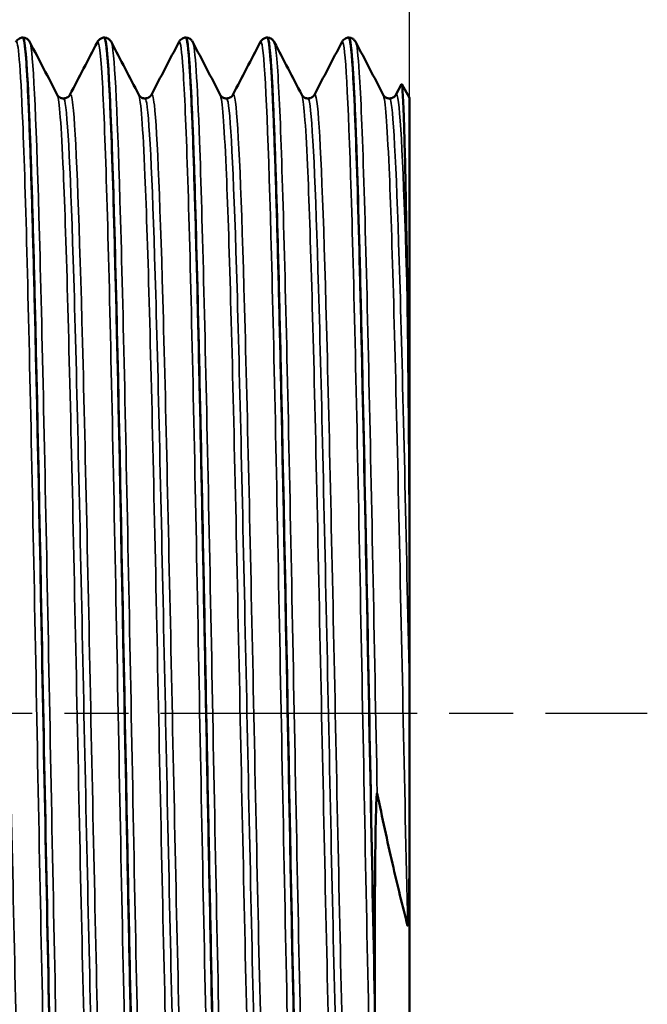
# Model space of a CAD drawing. Header units: millimetres. Extents: x -117 to 734, y -69 to 356.
# Tile 6 of 20: x 66 to 79, y 123 to 144. Entities that reach past the tile are written whole.
import ezdxf

# ---------------------------------------------------------------- set-up
doc = ezdxf.new("R2010")
doc.units = ezdxf.units.MM
doc.linetypes.add('CHAIN', pattern=[0.7087, 0.4724, -0.0591, 0.1181, -0.0591])
for name, color, linetype, lineweight in [('Видимые тонкие (ГОСТ)', 7, 'Continuous', 35), ('Видимый контур (ГОСТ)', 7, 'Continuous', 50), ('Осевая линия (ГОСТ)', 7, 'Continuous', 25), ('Размер (ГОСТ)', 7, 'Continuous', 25)]:
    doc.layers.add(name, color=color, linetype=linetype, lineweight=lineweight)
doc.styles.add('Обычный текст (ГОСТ)', font='GOST Common Italic.ttf')
doc.dimstyles.new('Обычный (ГОСТ)', dxfattribs={"dimtxt": 3.5, "dimasz": 3.5, "dimexe": 1, "dimexo": 0, "dimgap": 0.5, "dimtad": 1, "dimrnd": 1e-08, "dimtxsty": 'Обычный текст (ГОСТ)', "dimblk": 'Filled-1', "dimcen": 0.09, "dimdle": 15, "dimclrd": 256, "dimclre": 256, "dimclrt": 256, "dimazin": 2, "dimtfac": 0.714286, "dimtdec": 3, "dimtmove": 0, "dimatfit": 3, "dimfxl": 1, "dimtolj": 1, "dimlwd": 25, "dimlwe": 25, "dimarcsym": 0})

# ---------------------------------------------------------------- blocks, each defined once
blk = doc.blocks.new('Filled-1')
at = {"color": 0}
for p, q in [((0, 0), (-1, 0.1429)), ((-1, 0.1429), (-1, -0.1429)), ((-1, 0), (0, 0)), ((-1, -0.1429), (0, 0))]:
    blk.add_line(p, q, dxfattribs=at)
at = {"color": 0, "flags": 128}
blk.add_lwpolyline([(-1, -0.1429), (0, 0), (-1, 0.1429), (-1, -0.1429)], dxfattribs=at)
at = {"color": 0}
blk.add_solid([(-1, -0.1429), (0, 0), (-1, 0.1429), (-1, -0.1429)], dxfattribs=at)
blk = doc.blocks.new('*D9')
at = {"layer": 'Defpoints', "color": 0, "linetype": 'Continuous', "transparency": 16777216}
for p in [(74.201, 157.614), (74.201, 142.614), (54.201, 135.528)]:
    blk.add_point(p, dxfattribs=at)
at = {"layer": 'Размер (ГОСТ)', "linetype": 'Continuous', "lineweight": 25, "transparency": 16777216}
for p, q in [((54.201, 135.528), (54.201, 158.614)), ((74.201, 142.614), (74.201, 158.614)), ((57.701, 157.614), (70.701, 157.614))]:
    blk.add_line(p, q, dxfattribs=at)
at = {"layer": 'Размер (ГОСТ)', "linetype": 'Continuous', "lineweight": 25, "transparency": 16777216, "xscale": 3.5, "yscale": 3.5, "zscale": 3.5, "rotation": 180}
blk.add_blockref('Filled-1', (54.201, 157.614), dxfattribs=at)
at = {"layer": 'Размер (ГОСТ)', "linetype": 'Continuous', "lineweight": 25, "transparency": 16777216, "xscale": 3.5, "yscale": 3.5, "zscale": 3.5}
blk.add_blockref('Filled-1', (74.201, 157.614), dxfattribs=at)
at = {"layer": 'Размер (ГОСТ)', "linetype": 'Continuous', "lineweight": 25, "transparency": 16777216, "insert": (61.752, 161.614), "char_height": 3.5, "attachment_point": 1, "style": 'Обычный текст (ГОСТ)'}
blk.add_mtext('\\A1;20', dxfattribs=at)

msp = doc.modelspace()

# ---------------------------------------------------------------- linework, layer by layer
at = {"layer": 'Видимые тонкие (ГОСТ)'}
for points, knots in [([(73.4866, 115.6383), (73.4213, 117.0956), (73.3559, 119.6319), (73.2905, 122.692), (73.2252, 125.751), (73.1598, 129.3116), (73.0945, 132.5946), (73.0292, 135.8766), (72.9638, 138.8578), (72.8985, 140.8864), (72.8335, 142.9042), (72.7685, 143.9651), (72.7036, 143.8408)], [8.2991995, 8.2991995, 8.2991995, 8.2991995, 8.983766, 8.983766, 8.983766, 9.6680998, 9.6680998, 9.6680998, 10.352205, 10.352205, 10.352205, 11.032668, 11.032668, 11.032668, 11.032668]), ([(66.4036, 114.2055), (66.3495, 114.316), (66.2954, 115.2231), (66.2413, 116.8117), (66.1762, 118.7235), (66.1111, 121.6089), (66.0461, 124.8412), (65.981, 128.072), (65.916, 131.6267), (65.8509, 134.7342), (65.7859, 137.8402), (65.7209, 140.4777), (65.6558, 142.0749), (65.6051, 143.3218), (65.5543, 143.9279), (65.5036, 143.837)], [33.0238166, 33.0238166, 33.0238166, 33.0238166, 33.5901529, 33.5901529, 33.5901529, 34.2717233, 34.2717233, 34.2717233, 34.9529528, 34.9529528, 34.9529528, 35.6338576, 35.6338576, 35.6338576, 36.1654093, 36.1654093, 36.1654093, 36.1654093]), ([(66.7129, 114.212), (66.6842, 114.1554), (66.6555, 114.3173), (66.6269, 114.7037), (66.5614, 115.5859), (66.4959, 117.6288), (66.4304, 120.384), (66.365, 123.1371), (66.2995, 126.5815), (66.2341, 129.9618), (66.1687, 133.3397), (66.1033, 136.6293), (66.0379, 139.1101), (65.9726, 141.5891), (65.9073, 143.2428), (65.8419, 143.7093), (65.8322, 143.7784), (65.8226, 143.8213), (65.8129, 143.8387)], [26.6664438, 26.6664438, 26.6664438, 26.6664438, 26.9668166, 26.9668166, 26.9668166, 27.6525389, 27.6525389, 27.6525389, 28.3377598, 28.3377598, 28.3377598, 29.0224964, 29.0224964, 29.0224964, 29.7067656, 29.7067656, 29.7067656, 29.8080365, 29.8080365, 29.8080365, 29.8080365]), ([(68.2036, 114.203), (68.203, 114.2041), (68.2024, 114.2052), (68.2018, 114.2065), (68.1358, 114.3538), (68.0698, 115.7255), (68.0038, 118.0157), (67.9383, 120.2862), (67.8729, 123.4423), (67.8074, 126.7916), (67.742, 130.1385), (67.6766, 133.6543), (67.6112, 136.5685), (67.5459, 139.4808), (67.4805, 141.7715), (67.4152, 142.9394), (67.378, 143.6042), (67.3408, 143.9024), (67.3036, 143.8328)], [26.7406313, 26.7406313, 26.7406313, 26.7406313, 26.7466555, 26.7466555, 26.7466555, 27.4379856, 27.4379856, 27.4379856, 28.1233616, 28.1233616, 28.1233616, 28.808248, 28.808248, 28.808248, 29.4926616, 29.4926616, 29.4926616, 29.8822239, 29.8822239, 29.8822239, 29.8822239]), ([(68.5129, 114.21), (68.4715, 114.1341), (68.4301, 114.5155), (68.3887, 115.3431), (68.3237, 116.643), (68.2586, 119.0344), (68.1936, 121.999), (68.1286, 124.9629), (68.0636, 128.4789), (67.9986, 131.7852), (67.9336, 135.0907), (67.8686, 138.1635), (67.8036, 140.3379), (67.74, 142.4643), (67.6765, 143.7171), (67.6129, 143.8408)], [20.3832585, 20.3832585, 20.3832585, 20.3832585, 20.8168317, 20.8168317, 20.8168317, 21.4977878, 21.4977878, 21.4977878, 22.1785862, 22.1785862, 22.1785862, 22.8592308, 22.8592308, 22.8592308, 23.5248512, 23.5248512, 23.5248512, 23.5248512]), ([(70.0036, 114.2061), (69.991, 114.2287), (69.9784, 114.2942), (69.9658, 114.4036), (69.9008, 114.9692), (69.8358, 116.7044), (69.7707, 119.2331), (69.7057, 121.7611), (69.6407, 125.0645), (69.5757, 128.4272), (69.5107, 131.7892), (69.4457, 135.1871), (69.3807, 137.8847), (69.3157, 140.5818), (69.2507, 142.5601), (69.1857, 143.3913), (69.1583, 143.7415), (69.1309, 143.887), (69.1036, 143.8331)], [20.457446, 20.457446, 20.457446, 20.457446, 20.589177, 20.589177, 20.589177, 21.2701867, 21.2701867, 21.2701867, 21.9510373, 21.9510373, 21.9510373, 22.6317329, 22.6317329, 22.6317329, 23.3122775, 23.3122775, 23.3122775, 23.5990386, 23.5990386, 23.5990386, 23.5990386]), ([(70.3129, 114.2051), (70.2575, 114.1053), (70.2021, 114.8449), (70.1466, 116.328), (70.0815, 118.0722), (70.0163, 120.8324), (69.9511, 124.0076), (69.8859, 127.1819), (69.8208, 130.7484), (69.7556, 133.9312), (69.6905, 137.1131), (69.6253, 139.8888), (69.5602, 141.6548), (69.5111, 142.9857), (69.462, 143.7359), (69.4129, 143.8363)], [14.1000732, 14.1000732, 14.1000732, 14.1000732, 14.6804685, 14.6804685, 14.6804685, 15.3630248, 15.3630248, 15.3630248, 16.0453871, 16.0453871, 16.0453871, 16.7275594, 16.7275594, 16.7275594, 17.2416659, 17.2416659, 17.2416659, 17.2416659]), ([(71.8036, 114.2107), (71.777, 114.2601), (71.7505, 114.497), (71.7239, 114.9229), (71.6587, 115.9686), (71.5935, 118.1462), (71.5284, 120.9813), (71.4632, 123.8157), (71.398, 127.2872), (71.3329, 130.6403), (71.2677, 133.9925), (71.2026, 137.2026), (71.1374, 139.5724), (71.0723, 141.9416), (71.0071, 143.4541), (70.942, 143.7811), (70.9292, 143.8455), (70.9164, 143.8638), (70.9036, 143.8376)], [14.1742607, 14.1742607, 14.1742607, 14.1742607, 14.4522708, 14.4522708, 14.4522708, 15.1348929, 15.1348929, 15.1348929, 15.8173196, 15.8173196, 15.8173196, 16.4995549, 16.4995549, 16.4995549, 17.1816031, 17.1816031, 17.1816031, 17.3158533, 17.3158533, 17.3158533, 17.3158533]), ([(72.1129, 114.2031), (72.1104, 114.1982), (72.1079, 114.195), (72.1053, 114.1936), (72.0399, 114.1575), (71.9746, 115.3235), (71.9092, 117.4361), (71.8438, 119.5479), (71.7784, 122.5906), (71.7131, 125.8982), (71.6477, 129.2046), (71.5824, 132.752), (71.5171, 135.7645), (71.4517, 138.776), (71.3864, 141.2313), (71.3211, 142.5938), (71.285, 143.346), (71.249, 143.7622), (71.2129, 143.8327)], [7.8168879, 7.8168879, 7.8168879, 7.8168879, 7.8433276, 7.8433276, 7.8433276, 8.5280514, 8.5280514, 8.5280514, 9.2125396, 9.2125396, 9.2125396, 9.8967965, 9.8967965, 9.8967965, 10.5808262, 10.5808262, 10.5808262, 10.9584806, 10.9584806, 10.9584806, 10.9584806]), ([(73.4866, 127.2477), (73.4217, 130.5842), (73.3568, 134.0507), (73.2919, 136.8981), (73.2245, 139.8539), (73.1571, 142.1182), (73.0897, 143.1661), (73.0641, 143.5641), (73.0385, 143.7857), (73.0129, 143.8328)], [3.0216641, 3.0216641, 3.0216641, 3.0216641, 3.7015294, 3.7015294, 3.7015294, 4.4072745, 4.4072745, 4.4072745, 4.6752952, 4.6752952, 4.6752952, 4.6752952]), ([(65.7979, 115.3681), (65.7867, 115.3882), (65.7755, 115.4396), (65.7644, 115.5231), (65.6979, 116.0196), (65.6315, 117.6454), (65.565, 120.0336), (65.4986, 122.4205), (65.4322, 125.5507), (65.3658, 128.7185), (65.2994, 131.8846), (65.233, 135.064), (65.1666, 137.5405), (65.1003, 140.0159), (65.0339, 141.7701), (64.9676, 142.4085), (64.9444, 142.632), (64.9211, 142.7181), (64.8979, 142.6715)], [33.0269663, 33.0269663, 33.0269663, 33.0269663, 33.1439811, 33.1439811, 33.1439811, 33.8398315, 33.8398315, 33.8398315, 34.5353159, 34.5353159, 34.5353159, 35.2304517, 35.2304517, 35.2304517, 35.9252556, 35.9252556, 35.9252556, 36.168559, 36.168559, 36.168559, 36.168559]), ([(67.3186, 115.3683), (67.2634, 115.2694), (67.2082, 115.934), (67.1531, 117.2814), (67.0863, 118.9133), (67.0194, 121.5338), (66.9526, 124.5454), (66.8859, 127.5548), (66.8191, 130.9313), (66.7524, 133.9061), (66.6856, 136.8788), (66.6189, 139.4272), (66.5522, 140.9719), (66.5077, 142.0032), (66.4631, 142.5818), (66.4186, 142.6717)], [26.6632941, 26.6632941, 26.6632941, 26.6632941, 27.2410005, 27.2410005, 27.2410005, 27.9406451, 27.9406451, 27.9406451, 28.6397747, 28.6397747, 28.6397747, 29.3384075, 29.3384075, 29.3384075, 29.8048868, 29.8048868, 29.8048868, 29.8048868]), ([(67.5979, 115.3683), (67.5866, 115.3885), (67.5753, 115.4407), (67.564, 115.5257), (67.4972, 116.0288), (67.4304, 117.6748), (67.3635, 120.088), (67.2967, 122.4994), (67.2299, 125.658), (67.1632, 128.8441), (67.0964, 132.0279), (67.0297, 135.2143), (66.9629, 137.6783), (66.8962, 140.1406), (66.8295, 141.8624), (66.7629, 142.4523), (66.7412, 142.6438), (66.7195, 142.7156), (66.6979, 142.6719)], [26.743781, 26.743781, 26.743781, 26.743781, 26.8619872, 26.8619872, 26.8619872, 27.5619182, 27.5619182, 27.5619182, 28.2613243, 28.2613243, 28.2613243, 28.9602239, 28.9602239, 28.9602239, 29.6586347, 29.6586347, 29.6586347, 29.8853737, 29.8853737, 29.8853737, 29.8853737]), ([(69.1186, 115.3681), (69.0633, 115.2686), (69.008, 115.9373), (68.9527, 117.2909), (68.8863, 118.9155), (68.82, 121.5143), (68.7536, 124.5023), (68.6872, 127.4895), (68.6209, 130.843), (68.5546, 133.8079), (68.4882, 136.7721), (68.4219, 139.3255), (68.3556, 140.8935), (68.3099, 141.9729), (68.2642, 142.5798), (68.2186, 142.6723)], [20.3801088, 20.3801088, 20.3801088, 20.3801088, 20.9591647, 20.9591647, 20.9591647, 21.6541175, 21.6541175, 21.6541175, 22.3489069, 22.3489069, 22.3489069, 23.0435373, 23.0435373, 23.0435373, 23.5217015, 23.5217015, 23.5217015, 23.5217015]), ([(69.3979, 115.3688), (69.385, 115.392), (69.372, 115.4571), (69.3591, 115.5652), (69.2927, 116.119), (69.2263, 117.7957), (69.1599, 120.2176), (69.0936, 122.639), (69.0272, 125.7868), (68.9609, 128.9525), (68.8945, 132.1174), (68.8282, 135.2762), (68.7619, 137.7179), (68.6955, 140.159), (68.6292, 141.865), (68.5629, 142.452), (68.5412, 142.6438), (68.5196, 142.7157), (68.4979, 142.6719)], [20.4605957, 20.4605957, 20.4605957, 20.4605957, 20.596157, 20.596157, 20.596157, 21.2911968, 21.2911968, 21.2911968, 21.9860711, 21.9860711, 21.9860711, 22.680784, 22.680784, 22.680784, 23.3753398, 23.3753398, 23.3753398, 23.6021883, 23.6021883, 23.6021883, 23.6021883]), ([(70.9186, 115.3674), (70.8613, 115.264), (70.8041, 115.9879), (70.7468, 117.4375), (70.6803, 119.1216), (70.6138, 121.7723), (70.5472, 124.7899), (70.4807, 127.8067), (70.4142, 131.1672), (70.3477, 134.1117), (70.2812, 137.0554), (70.2148, 139.5608), (70.1483, 141.0619), (70.105, 142.038), (70.0618, 142.5846), (70.0186, 142.6714)], [14.0969235, 14.0969235, 14.0969235, 14.0969235, 14.6965348, 14.6965348, 14.6965348, 15.3931501, 15.3931501, 15.3931501, 16.0895634, 16.0895634, 16.0895634, 16.7857791, 16.7857791, 16.7857791, 17.2385162, 17.2385162, 17.2385162, 17.2385162]), ([(71.1979, 115.3695), (71.1831, 115.3961), (71.1682, 115.4774), (71.1534, 115.6148), (71.0869, 116.2313), (71.0204, 117.9719), (70.9538, 120.4428), (70.8873, 122.913), (70.8208, 126.0941), (70.7543, 129.2668), (70.6878, 132.4386), (70.6213, 135.5777), (70.5548, 137.9746), (70.4883, 140.3709), (70.4219, 142.0072), (70.3554, 142.5138), (70.3362, 142.6598), (70.3171, 142.7117), (70.2979, 142.6727)], [14.1774104, 14.1774104, 14.1774104, 14.1774104, 14.3326436, 14.3326436, 14.3326436, 15.029366, 15.029366, 15.029366, 15.7258843, 15.7258843, 15.7258843, 16.4222026, 16.4222026, 16.4222026, 17.1183255, 17.1183255, 17.1183255, 17.319003, 17.319003, 17.319003, 17.319003]), ([(72.7186, 115.3674), (72.6609, 115.2633), (72.6033, 115.9976), (72.5457, 117.4654), (72.479, 119.1647), (72.4123, 121.8339), (72.3456, 124.8661), (72.2789, 127.8971), (72.2122, 131.2674), (72.1455, 134.2109), (72.0788, 137.1533), (72.0121, 139.6466), (71.9455, 141.1245), (71.9032, 142.0621), (71.8609, 142.5864), (71.8186, 142.6711)], [7.8137382, 7.8137382, 7.8137382, 7.8137382, 8.4171868, 8.4171868, 8.4171868, 9.1158172, 9.1158172, 9.1158172, 9.8142059, 9.8142059, 9.8142059, 10.5123574, 10.5123574, 10.5123574, 10.9553308, 10.9553308, 10.9553308, 10.9553308]), ([(72.9979, 115.3695), (72.9831, 115.3961), (72.9682, 115.4774), (72.9534, 115.6148), (72.8867, 116.2331), (72.82, 117.9824), (72.7532, 120.4646), (72.6865, 122.946), (72.6198, 126.1405), (72.5531, 129.322), (72.4865, 132.5025), (72.4198, 135.6453), (72.3531, 138.0364), (72.2864, 140.4268), (72.2198, 142.0475), (72.1531, 142.5307), (72.1347, 142.6641), (72.1163, 142.7105), (72.0979, 142.673)], [7.8942251, 7.8942251, 7.8942251, 7.8942251, 8.0494655, 8.0494655, 8.0494655, 8.7482248, 8.7482248, 8.7482248, 9.4467401, 9.4467401, 9.4467401, 10.1450159, 10.1450159, 10.1450159, 10.8430566, 10.8430566, 10.8430566, 11.0358177, 11.0358177, 11.0358177, 11.0358177]), ([(74.1574, 124.3328), (74.0886, 127.4138), (74.0199, 130.903), (73.9511, 133.9613), (73.8834, 136.9718), (73.8158, 139.5401), (73.7481, 141.0662), (73.7049, 142.0397), (73.6617, 142.5845), (73.6186, 142.6712)], [2.7913961, 2.7913961, 2.7913961, 2.7913961, 3.5113621, 3.5113621, 3.5113621, 4.2200786, 4.2200786, 4.2200786, 4.6721455, 4.6721455, 4.6721455, 4.6721455]), ([(74.1574, 137.8822), (74.0902, 140.3224), (74.023, 141.9934), (73.9558, 142.5103), (73.9365, 142.659), (73.9172, 142.7119), (73.8979, 142.6726)], [3.84691232, 3.84691232, 3.84691232, 3.84691232, 4.55038587, 4.55038587, 4.55038587, 4.75263242, 4.75263242, 4.75263242, 4.75263242]), ([(65.6582, 115.4536), (65.633, 115.4516), (65.6078, 115.6047), (65.5826, 115.9162), (65.5161, 116.7389), (65.4495, 118.6603), (65.383, 121.2455), (65.3164, 123.8294), (65.2499, 127.0565), (65.1834, 130.1969), (65.1169, 133.3358), (65.0504, 136.3641), (64.9839, 138.5975), (64.9175, 140.8298), (64.851, 142.251), (64.7846, 142.5402), (64.7758, 142.5784), (64.767, 142.5968), (64.7582, 142.5959)], [32.9867229, 32.9867229, 32.9867229, 32.9867229, 33.2506139, 33.2506139, 33.2506139, 33.9475797, 33.9475797, 33.9475797, 34.644181, 34.644181, 34.644181, 35.340435, 35.340435, 35.340435, 36.0363589, 36.0363589, 36.0363589, 36.1283155, 36.1283155, 36.1283155, 36.1283155]), ([(67.4582, 115.4537), (67.4339, 115.4515), (67.4095, 115.5943), (67.3852, 115.8855), (67.3182, 116.6861), (67.2513, 118.6013), (67.1843, 121.193), (67.1174, 123.7828), (67.0505, 127.0276), (66.9836, 130.1859), (66.9168, 133.3419), (66.8499, 136.3869), (66.7831, 138.6257), (66.7163, 140.863), (66.6495, 142.278), (66.5827, 142.5481), (66.5745, 142.581), (66.5664, 142.5969), (66.5582, 142.5961)], [26.7035376, 26.7035376, 26.7035376, 26.7035376, 26.9586331, 26.9586331, 26.9586331, 27.65967, 27.65967, 27.65967, 28.3601828, 28.3601828, 28.3601828, 29.0601899, 29.0601899, 29.0601899, 29.7597092, 29.7597092, 29.7597092, 29.8451302, 29.8451302, 29.8451302, 29.8451302]), ([(69.2582, 115.4527), (69.2361, 115.4506), (69.214, 115.5684), (69.1918, 115.8095), (69.1253, 116.5333), (69.0589, 118.3628), (68.9924, 120.8846), (68.9259, 123.4058), (68.8594, 126.5996), (68.793, 129.7448), (68.7265, 132.8893), (68.6601, 135.9612), (68.5936, 138.2671), (68.5272, 140.5725), (68.4607, 142.0946), (68.3943, 142.4901), (68.3823, 142.5616), (68.3703, 142.5962), (68.3582, 142.5947)], [20.4203522, 20.4203522, 20.4203522, 20.4203522, 20.6521964, 20.6521964, 20.6521964, 21.348394, 21.348394, 21.348394, 22.0444259, 22.0444259, 22.0444259, 22.7402962, 22.7402962, 22.7402962, 23.4360092, 23.4360092, 23.4360092, 23.5619449, 23.5619449, 23.5619449, 23.5619449]), ([(71.0582, 115.453), (71.0352, 115.4509), (71.0122, 115.5784), (70.9892, 115.8388), (70.9225, 116.5928), (70.8559, 118.4554), (70.7892, 121.0038), (70.7226, 123.5515), (70.656, 126.7649), (70.5894, 129.9152), (70.5228, 133.0646), (70.4562, 136.1266), (70.3896, 138.4071), (70.323, 140.687), (70.2564, 142.1683), (70.1898, 142.5152), (70.1793, 142.5701), (70.1688, 142.5965), (70.1582, 142.5953)], [14.1371669, 14.1371669, 14.1371669, 14.1371669, 14.3782499, 14.3782499, 14.3782499, 15.076133, 15.076133, 15.076133, 15.7738115, 15.7738115, 15.7738115, 16.4712897, 16.4712897, 16.4712897, 17.168572, 17.168572, 17.168572, 17.2787596, 17.2787596, 17.2787596, 17.2787596]), ([(72.8582, 115.4529), (72.8359, 115.4507), (72.8137, 115.57), (72.7914, 115.8143), (72.7245, 116.5468), (72.6577, 118.3967), (72.5909, 120.9419), (72.524, 123.4863), (72.4572, 126.7056), (72.3904, 129.8656), (72.3236, 133.0246), (72.2568, 136.0999), (72.19, 138.3905), (72.1233, 140.6804), (72.0565, 142.1683), (71.9897, 142.5156), (71.9792, 142.5702), (71.9687, 142.5965), (71.9582, 142.5953)], [7.8539816, 7.8539816, 7.8539816, 7.8539816, 8.0873666, 8.0873666, 8.0873666, 8.7872901, 8.7872901, 8.7872901, 9.486969, 9.486969, 9.486969, 10.1864079, 10.1864079, 10.1864079, 10.8856112, 10.8856112, 10.8856112, 10.9955743, 10.9955743, 10.9955743, 10.9955743]), ([(74.201, 129.3652), (74.1328, 132.5956), (74.0646, 135.782), (73.9964, 138.1697), (73.9293, 140.52), (73.8622, 142.0782), (73.795, 142.4857), (73.7828, 142.5602), (73.7705, 142.5961), (73.7582, 142.5946)], [3.166882, 3.166882, 3.166882, 3.166882, 3.880981, 3.880981, 3.880981, 4.5839223, 4.5839223, 4.5839223, 4.712389, 4.712389, 4.712389, 4.712389])]:
    msp.add_open_spline(points, degree=3, knots=knots, dxfattribs=at)
at = {"layer": 'Видимый контур (ГОСТ)'}
for p, q in [((65.6578, 143.9426), (65.6587, 143.9426)), ((67.4578, 143.9426), (67.4587, 143.9426)), ((69.2578, 143.9426), (69.2587, 143.9426)), ((71.0578, 143.9426), (71.0587, 143.9426)), ((72.8578, 143.9426), (72.8587, 143.9426)), ((73.8979, 142.6782), (74.021, 142.9146)), ((74.201, 142.6138), (74.027, 142.9151)), ((74.201, 132.7568), (74.201, 142.6138)), ((74.201, 132.7568), (74.201, 129.3652)), ((74.201, 129.3652), (74.201, 125.9525)), ((74.201, 115.43), (74.201, 125.9525)), ((73.4338, 122.7117), (73.4338, 122.6702))]:
    msp.add_line(p, q, dxfattribs=at)
for points, knots in [([(65.5036, 143.8408), (65.5107, 143.8546), (65.5202, 143.8715), (65.5522, 143.9026), (65.5668, 143.9143), (65.606, 143.934), (65.6314, 143.9414), (65.6575, 143.9426)], [0, 0, 0, 0, 0.027895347, 0.027895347, 0.042421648, 0.042421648, 0.057472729, 0.057472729, 0.057472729, 0.057472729]), ([(65.6589, 143.9426), (65.6951, 143.941), (65.7287, 143.927), (65.772, 143.8974), (65.7851, 143.8826), (65.8028, 143.8591), (65.8084, 143.8494), (65.8129, 143.8408)], [0, 0, 0, 0, 0.020784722, 0.020784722, 0.039990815, 0.039990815, 0.057444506, 0.057444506, 0.057444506, 0.057444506]), ([(67.3036, 143.8408), (67.3107, 143.8546), (67.3202, 143.8715), (67.3522, 143.9026), (67.3668, 143.9143), (67.406, 143.934), (67.4314, 143.9414), (67.4575, 143.9426)], [0, 0, 0, 0, 0.027895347, 0.027895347, 0.042421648, 0.042421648, 0.057472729, 0.057472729, 0.057472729, 0.057472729]), ([(67.4575, 143.9419), (67.4629, 143.9426), (67.4682, 143.9354), (67.4735, 143.9203), (67.5388, 143.7344), (67.6041, 142.3447), (67.6694, 140.0549), (67.7346, 137.7666), (67.7999, 134.5958), (67.8652, 131.2345), (67.9304, 127.8753), (67.9956, 124.3497), (68.0608, 121.4261), (68.126, 118.5044), (68.1912, 116.2046), (68.2563, 115.0273), (68.2901, 114.4163), (68.324, 114.1099), (68.3578, 114.1095)], [-29.8459852, -29.8459852, -29.8459852, -29.8459852, -29.7904477, -29.7904477, -29.7904477, -29.1065729, -29.1065729, -29.1065729, -28.4231707, -28.4231707, -28.4231707, -27.7402245, -27.7402245, -27.7402245, -27.0577175, -27.0577175, -27.0577175, -26.7035376, -26.7035376, -26.7035376, -26.7035376]), ([(67.4589, 143.9426), (67.4951, 143.941), (67.5287, 143.927), (67.572, 143.8974), (67.5851, 143.8826), (67.6028, 143.8591), (67.6084, 143.8494), (67.6129, 143.8408)], [0, 0, 0, 0, 0.020784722, 0.020784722, 0.039990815, 0.039990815, 0.057444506, 0.057444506, 0.057444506, 0.057444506]), ([(69.1036, 143.8408), (69.1107, 143.8546), (69.1202, 143.8715), (69.1522, 143.9026), (69.1668, 143.9143), (69.206, 143.934), (69.2314, 143.9414), (69.2575, 143.9426)], [0, 0, 0, 0, 0.027895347, 0.027895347, 0.042421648, 0.042421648, 0.057472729, 0.057472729, 0.057472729, 0.057472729]), ([(69.2575, 143.941), (69.3141, 143.9372), (69.3706, 143.0521), (69.4271, 141.4121), (69.492, 139.5281), (69.5569, 136.661), (69.6219, 133.4304), (69.6868, 130.2014), (69.7517, 126.6318), (69.8166, 123.4925), (69.8814, 120.3546), (69.9463, 117.6684), (70.0112, 116.0136), (70.06, 114.7666), (70.1089, 114.1118), (70.1578, 114.1056)], [-23.5627999, -23.5627999, -23.5627999, -23.5627999, -22.9709805, -22.9709805, -22.9709805, -22.2910906, -22.2910906, -22.2910906, -21.6115101, -21.6115101, -21.6115101, -20.9322234, -20.9322234, -20.9322234, -20.4203522, -20.4203522, -20.4203522, -20.4203522]), ([(69.2589, 143.9426), (69.2951, 143.941), (69.3287, 143.927), (69.372, 143.8974), (69.3851, 143.8826), (69.4028, 143.8591), (69.4084, 143.8494), (69.4129, 143.8408)], [0, 0, 0, 0, 0.020784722, 0.020784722, 0.039990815, 0.039990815, 0.057444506, 0.057444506, 0.057444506, 0.057444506]), ([(70.9036, 143.8408), (70.9107, 143.8546), (70.9202, 143.8715), (70.9522, 143.9026), (70.9668, 143.9143), (71.006, 143.934), (71.0314, 143.9414), (71.0575, 143.9426)], [0, 0, 0, 0, 0.027895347, 0.027895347, 0.042421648, 0.042421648, 0.057472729, 0.057472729, 0.057472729, 0.057472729]), ([(71.9589, 114.1095), (71.9239, 114.1088), (71.889, 114.4353), (71.854, 115.086), (71.7887, 116.3007), (71.7235, 118.6365), (71.6582, 121.5836), (71.5929, 124.5297), (71.5277, 128.0656), (71.4624, 131.4199), (71.3972, 134.7731), (71.332, 137.921), (71.2667, 140.1772), (71.2015, 142.4326), (71.1363, 143.781), (71.0711, 143.9285), (71.067, 143.9379), (71.0628, 143.9424), (71.0587, 143.9422)], [7.8531266, 7.8531266, 7.8531266, 7.8531266, 8.2193453, 8.2193453, 8.2193453, 8.9028864, 8.9028864, 8.9028864, 9.5861949, 9.5861949, 9.5861949, 10.2692751, 10.2692751, 10.2692751, 10.9521312, 10.9521312, 10.9521312, 10.9955743, 10.9955743, 10.9955743, 10.9955743]), ([(71.0589, 143.9426), (71.0951, 143.941), (71.1287, 143.927), (71.172, 143.8974), (71.1851, 143.8826), (71.2028, 143.8591), (71.2084, 143.8494), (71.2129, 143.8408)], [0, 0, 0, 0, 0.020784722, 0.020784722, 0.039990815, 0.039990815, 0.057444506, 0.057444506, 0.057444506, 0.057444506]), ([(72.7036, 143.8408), (72.7107, 143.8546), (72.7202, 143.8715), (72.7522, 143.9026), (72.7668, 143.9143), (72.806, 143.934), (72.8314, 143.9414), (72.8575, 143.9426)], [0, 0, 0, 0, 0.027895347, 0.027895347, 0.042421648, 0.042421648, 0.057472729, 0.057472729, 0.057472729, 0.057472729]), ([(73.4338, 122.7117), (73.3689, 125.7712), (73.3041, 129.3226), (73.2393, 132.6003), (73.1714, 136.0319), (73.1036, 139.136), (73.0357, 141.1838), (72.9767, 142.9641), (72.9177, 143.9344), (72.8587, 143.9411)], [2.704933, 2.704933, 2.704933, 2.704933, 3.3837831, 3.3837831, 3.3837831, 4.094493, 4.094493, 4.094493, 4.712389, 4.712389, 4.712389, 4.712389]), ([(72.8589, 143.9426), (72.8951, 143.941), (72.9287, 143.927), (72.972, 143.8974), (72.9851, 143.8826), (73.0028, 143.8591), (73.0084, 143.8494), (73.0129, 143.8408)], [0, 0, 0, 0, 0.020784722, 0.020784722, 0.039990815, 0.039990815, 0.057444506, 0.057444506, 0.057444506, 0.057444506]), ([(65.6575, 143.9367), (65.6773, 143.9398), (65.6971, 143.8371), (65.7169, 143.6257), (65.7818, 142.9328), (65.8467, 141.0766), (65.9116, 138.4581), (65.9765, 135.8402), (66.0414, 132.4786), (66.1063, 129.0991), (66.1712, 125.7203), (66.2361, 122.3471), (66.3009, 119.7075), (66.3658, 117.0685), (66.4307, 115.181), (66.4955, 114.4524), (66.5163, 114.2192), (66.537, 114.1052), (66.5578, 114.1074)], [-36.1291705, -36.1291705, -36.1291705, -36.1291705, -35.9218501, -35.9218501, -35.9218501, -35.2421972, -35.2421972, -35.2421972, -34.5626949, -34.5626949, -34.5626949, -33.8833395, -33.8833395, -33.8833395, -33.2041268, -33.2041268, -33.2041268, -32.9867229, -32.9867229, -32.9867229, -32.9867229]), ([(66.5589, 114.1032), (66.5018, 114.1077), (66.4446, 115.0123), (66.3875, 116.6868), (66.3221, 118.602), (66.2568, 121.5093), (66.1914, 124.7723), (66.1261, 128.033), (66.0608, 131.6257), (65.9955, 134.7652), (65.9302, 137.9025), (65.8649, 140.5649), (65.7997, 142.1713), (65.7527, 143.3282), (65.7057, 143.9315), (65.6587, 143.9372)], [26.7026825, 26.7026825, 26.7026825, 26.7026825, 27.3011048, 27.3011048, 27.3011048, 27.9855263, 27.9855263, 27.9855263, 28.6694564, 28.6694564, 28.6694564, 29.3529118, 29.3529118, 29.3529118, 29.8451302, 29.8451302, 29.8451302, 29.8451302]), ([(68.3589, 114.1023), (68.3521, 114.1013), (68.3453, 114.1132), (68.3385, 114.1383), (68.2735, 114.3766), (68.2086, 115.8033), (68.1437, 118.1098), (68.0787, 120.4159), (68.0138, 123.5853), (67.9489, 126.9331), (67.884, 130.2802), (67.8191, 133.7824), (67.7542, 136.6832), (67.6893, 139.5833), (67.6244, 141.8621), (67.5595, 143.0275), (67.5259, 143.6312), (67.4923, 143.934), (67.4587, 143.9344)], [20.4194972, 20.4194972, 20.4194972, 20.4194972, 20.4908847, 20.4908847, 20.4908847, 21.1708702, 21.1708702, 21.1708702, 21.8506967, 21.8506967, 21.8506967, 22.530368, 22.530368, 22.530368, 23.2098881, 23.2098881, 23.2098881, 23.5619449, 23.5619449, 23.5619449, 23.5619449]), ([(70.1589, 114.1077), (70.1373, 114.1046), (70.1156, 114.2278), (70.0939, 114.4807), (70.0288, 115.2404), (69.9637, 117.165), (69.8987, 119.8364), (69.8336, 122.5071), (69.7685, 125.9055), (69.7034, 129.2939), (69.6384, 132.6814), (69.5733, 136.0352), (69.5083, 138.6277), (69.4433, 141.2196), (69.3782, 143.0324), (69.3132, 143.6732), (69.295, 143.8523), (69.2768, 143.9395), (69.2587, 143.9373)], [14.1363119, 14.1363119, 14.1363119, 14.1363119, 14.3631942, 14.3631942, 14.3631942, 15.0447922, 15.0447922, 15.0447922, 15.7261948, 15.7261948, 15.7261948, 16.4074063, 16.4074063, 16.4074063, 17.0884305, 17.0884305, 17.0884305, 17.2787596, 17.2787596, 17.2787596, 17.2787596]), ([(71.0575, 143.9363), (71.1016, 143.9336), (71.1457, 143.4073), (71.1898, 142.3862), (71.2548, 140.8807), (71.3198, 138.3103), (71.3848, 135.2318), (71.4498, 132.1564), (71.5147, 128.5955), (71.5796, 125.3191), (71.6445, 122.0457), (71.7094, 119.0789), (71.7743, 117.0593), (71.8354, 115.1551), (71.8966, 114.1053), (71.9578, 114.1015)], [-17.2796146, -17.2796146, -17.2796146, -17.2796146, -16.8179421, -16.8179421, -16.8179421, -16.1372197, -16.1372197, -16.1372197, -15.4571793, -15.4571793, -15.4571793, -14.7777572, -14.7777572, -14.7777572, -14.1371669, -14.1371669, -14.1371669, -14.1371669]), ([(72.8575, 143.9344), (72.8867, 143.9368), (72.9159, 143.7116), (72.945, 143.2565), (73.0099, 142.2431), (73.0748, 140.0968), (73.1397, 137.2813), (73.2048, 134.46), (73.2698, 130.9864), (73.3349, 127.6139), (73.3678, 125.9046), (73.4008, 124.2238), (73.4338, 122.6702)], [-10.9964293, -10.9964293, -10.9964293, -10.9964293, -10.6911357, -10.6911357, -10.6911357, -10.0114012, -10.0114012, -10.0114012, -9.3302727, -9.3302727, -9.3302727, -8.9850449, -8.9850449, -8.9850449, -8.9850449]), ([(74.1574, 137.8822), (74.1433, 138.872), (74.1293, 139.743), (74.1011, 141.2021), (74.0872, 141.7813), (74.0556, 142.7045), (74.0384, 142.9479), (74.021, 142.9146)], [-6.3694501, -6.3694501, -6.3694501, -6.3694501, -5.9849723, -5.9849723, -5.5984716, -5.5984716, -5.1166976, -5.1166976, -5.1166976, -5.1166976]), ([(66.4186, 142.6782), (66.4221, 142.6715), (66.4279, 142.6595), (66.456, 142.6327), (66.4698, 142.6219), (66.5078, 142.604), (66.5329, 142.5976), (66.5582, 142.5976)], [0, 0, 0, 0, 0.028057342, 0.028057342, 0.04277585, 0.04277585, 0.058051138, 0.058051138, 0.058051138, 0.058051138]), ([(66.5582, 142.5976), (66.5939, 142.5976), (66.628, 142.6109), (66.6679, 142.6377), (66.6787, 142.6501), (66.6922, 142.6678), (66.6957, 142.6739), (66.6979, 142.6782)], [0, 0, 0, 0, 0.021481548, 0.021481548, 0.040226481, 0.040226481, 0.058027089, 0.058027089, 0.058027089, 0.058027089]), ([(68.2186, 142.6782), (68.2221, 142.6715), (68.2279, 142.6595), (68.256, 142.6327), (68.2698, 142.6219), (68.3078, 142.604), (68.3329, 142.5976), (68.3582, 142.5976)], [0, 0, 0, 0, 0.028057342, 0.028057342, 0.04277585, 0.04277585, 0.058051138, 0.058051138, 0.058051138, 0.058051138]), ([(68.3582, 142.5976), (68.3939, 142.5976), (68.428, 142.6109), (68.4679, 142.6377), (68.4787, 142.6501), (68.4922, 142.6678), (68.4957, 142.6739), (68.4979, 142.6782)], [0, 0, 0, 0, 0.021481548, 0.021481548, 0.040226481, 0.040226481, 0.058027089, 0.058027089, 0.058027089, 0.058027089]), ([(70.0186, 142.6782), (70.0221, 142.6715), (70.0279, 142.6595), (70.056, 142.6327), (70.0698, 142.6219), (70.1078, 142.604), (70.1329, 142.5976), (70.1582, 142.5976)], [0, 0, 0, 0, 0.028057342, 0.028057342, 0.04277585, 0.04277585, 0.058051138, 0.058051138, 0.058051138, 0.058051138]), ([(70.1582, 142.5976), (70.1939, 142.5976), (70.228, 142.6109), (70.2679, 142.6377), (70.2787, 142.6501), (70.2922, 142.6678), (70.2957, 142.6739), (70.2979, 142.6782)], [0, 0, 0, 0, 0.021481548, 0.021481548, 0.040226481, 0.040226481, 0.058027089, 0.058027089, 0.058027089, 0.058027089]), ([(71.8186, 142.6782), (71.8221, 142.6715), (71.8279, 142.6595), (71.856, 142.6327), (71.8698, 142.6219), (71.9078, 142.604), (71.9329, 142.5976), (71.9582, 142.5976)], [0, 0, 0, 0, 0.028057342, 0.028057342, 0.04277585, 0.04277585, 0.058051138, 0.058051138, 0.058051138, 0.058051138]), ([(71.9582, 142.5976), (71.9939, 142.5976), (72.028, 142.6109), (72.0679, 142.6377), (72.0787, 142.6501), (72.0922, 142.6678), (72.0957, 142.6739), (72.0979, 142.6782)], [0, 0, 0, 0, 0.021481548, 0.021481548, 0.040226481, 0.040226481, 0.058027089, 0.058027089, 0.058027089, 0.058027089]), ([(73.6186, 142.6782), (73.6221, 142.6715), (73.6279, 142.6595), (73.656, 142.6327), (73.6698, 142.6219), (73.7078, 142.604), (73.7329, 142.5976), (73.7582, 142.5976)], [0, 0, 0, 0, 0.028057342, 0.028057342, 0.04277585, 0.04277585, 0.058051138, 0.058051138, 0.058051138, 0.058051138]), ([(73.7582, 142.5976), (73.7939, 142.5976), (73.828, 142.6109), (73.8679, 142.6377), (73.8787, 142.6501), (73.8922, 142.6678), (73.8957, 142.6739), (73.8979, 142.6782)], [0, 0, 0, 0, 0.021481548, 0.021481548, 0.040226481, 0.040226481, 0.058027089, 0.058027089, 0.058027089, 0.058027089]), ([(74.201, 132.7568), (74.1995, 133.0747), (74.1979, 133.3897), (74.1872, 135.2216), (74.1752, 136.6323), (74.1574, 137.8822)], [-0.58408951, -0.58408951, -0.58408951, -0.58408951, -0.48471715, -0.48471715, 0, 0, 0, 0]), ([(73.4338, 122.7117), (73.4344, 123.9137), (73.4259, 125.5889), (73.4669, 127.0669), (73.4711, 127.1681), (73.4768, 127.2288), (73.478, 127.24), (73.4799, 127.2498), (73.4804, 127.252), (73.4812, 127.2543), (73.4815, 127.255), (73.482, 127.2559), (73.4822, 127.2562), (73.4826, 127.2565), (73.4828, 127.2566), (73.4832, 127.2566), (73.4834, 127.2565), (73.4839, 127.2561), (73.4842, 127.2557), (73.4852, 127.2538), (73.4859, 127.2511), (73.4866, 127.2477)], [-0.21830885, -0.21830885, -0.21830885, -0.21830885, -0.02601081, -0.02601081, -0.0071056, -0.0071056, -0.00356557, -0.00356557, -0.00256868, -0.00256868, -0.00215933, -0.00215933, -0.00192555, -0.00192555, -0.00173047, -0.00173047, -0.00150849, -0.00150849, -0.00115904, -0.00115904, 0, 0, 0, 0]), ([(73.4866, 127.2477), (73.5966, 126.7149), (73.7082, 126.1987), (73.9319, 125.225), (74.0435, 124.7669), (74.1574, 124.3328)], [-0.3545252, -0.3545252, -0.3545252, -0.3545252, -0.17417212, -0.17417212, 0, 0, 0, 0]), ([(74.1574, 124.3328), (74.1578, 124.3313), (74.1583, 124.3297), (74.1591, 124.3279), (74.1595, 124.3273), (74.1601, 124.3267), (74.1603, 124.3266), (74.1608, 124.3265), (74.161, 124.3266), (74.1614, 124.3269), (74.1616, 124.3271), (74.1621, 124.3278), (74.1624, 124.3284), (74.1631, 124.3301), (74.1635, 124.3314), (74.1657, 124.3404), (74.1674, 124.3539), (74.1728, 124.4118), (74.1762, 124.4831), (74.186, 124.7633), (74.1916, 125.0661), (74.1979, 125.6021), (74.1995, 125.7714), (74.201, 125.9525)], [-0.77383749, -0.77383749, -0.77383749, -0.77383749, -0.76494275, -0.76494275, -0.7605305, -0.7605305, -0.75817974, -0.75817974, -0.75636441, -0.75636441, -0.75440455, -0.75440455, -0.75148818, -0.75148818, -0.74590814, -0.74590814, -0.71556084, -0.71556084, -0.630309, -0.630309, -0.43420665, -0.43420665, -0.35293667, -0.35293667, -0.35293667, -0.35293667]), ([(73.4866, 115.6383), (73.4696, 116.3359), (73.4578, 117.2987), (73.4402, 119.6869), (73.4346, 121.1078), (73.4338, 122.6702)], [-1.0230874, -1.0230874, -1.0230874, -1.0230874, -0.5181939, -0.5181939, 0, 0, 0, 0])]:
    msp.add_open_spline(points, degree=3, knots=knots, dxfattribs=at)
for points in [[(65.8129, 143.8408), (66.0148, 143.4533), (66.2167, 143.0658), (66.4186, 142.6782)], [(66.6979, 142.6782), (66.8998, 143.0658), (67.1017, 143.4533), (67.3036, 143.8408)], [(67.6129, 143.8408), (67.8148, 143.4533), (68.0167, 143.0658), (68.2186, 142.6782)], [(68.4979, 142.6782), (68.6998, 143.0658), (68.9017, 143.4533), (69.1036, 143.8408)], [(69.4129, 143.8408), (69.6148, 143.4533), (69.8167, 143.0658), (70.0186, 142.6782)], [(70.2979, 142.6782), (70.4998, 143.0658), (70.7017, 143.4533), (70.9036, 143.8408)], [(71.2129, 143.8408), (71.4148, 143.4533), (71.6167, 143.0658), (71.8186, 142.6782)], [(72.0979, 142.6782), (72.2998, 143.0658), (72.5017, 143.4533), (72.7036, 143.8408)], [(73.0129, 143.8408), (73.2148, 143.4533), (73.4167, 143.0658), (73.6186, 142.6782)]]:
    msp.add_open_spline(points, degree=3, dxfattribs=at)
at = {"layer": 'Осевая линия (ГОСТ)', "linetype": 'CHAIN', "ltscale": 11.993792}
msp.add_line((51.701, 129.0219), (79.4519, 129.0219), dxfattribs=at)

# ---------------------------------------------------------------- dimensions: what is measured, and where the dimension line sits
at = {"layer": 'Размер (ГОСТ)', "linetype": 'Continuous', "lineweight": 25}
dim = msp.add_linear_dim(base=(74.201, 157.6138), p1=(54.201, 135.5275), p2=(74.201, 142.6138), dimstyle='Обычный (ГОСТ)', override={"dimgap": 0.5, "dimdec": 2, "dimtol": 0, "dimlim": 0, "dimtp": 0, "dimtm": 0, "dimtdec": 3, "dimtofl": 0, "dimatfit": 1}, dxfattribs=at)
dim.commit()
dim.dimension.update_dxf_attribs({"geometry": '*D9', "text_midpoint": (64.201, 157.6138), "dimtype": 160})

doc.saveas('drawing.dxf')
